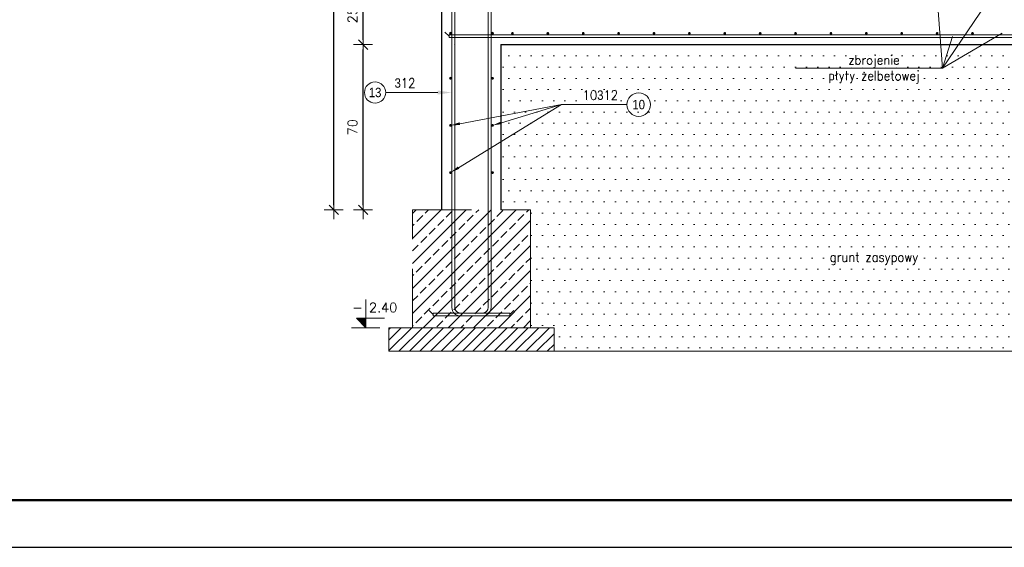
# Model space of a CAD drawing. Extents: x 72518 to 104580, y -134755 to -121361.
# Tile 22 of 47: x 87841 to 92014, y -134755 to -132518. Entities that reach past the tile are written whole.
import ezdxf
from ezdxf.enums import TextEntityAlignment as Align

# ---------------------------------------------------------------- set-up
doc = ezdxf.new("R2010")
doc.units = 0
doc.header["$LTSCALE"] = 5
doc.header["$MEASUREMENT"] = 0
doc.linetypes.add('DASHED', pattern=[0.75, 0.5, -0.25])
doc.layers.add('_FORMATKA', color=8, linetype='Continuous', lineweight=15, plot=False)
for name, color, linetype, lineweight in [('_RAMKA', 7, 'Continuous', 35), ('AutoCAD_Structural_Detailing_deskowanie', 2, 'Continuous', 30), ('AutoCAD_Structural_Detailing_kształt pręta', 7, 'Continuous', 13), ('AutoCAD_Structural_Detailing_opis kształtu pręta', 7, 'Continuous', 13), ('AutoCAD_Structural_Detailing_opis rozkładu', 7, 'Continuous', 13), ('AutoCAD_Structural_Detailing_pręty punktowe', 7, 'Continuous', 40), ('AutoCAD_Structural_Detailing_symbole graficzne', 7, 'Continuous', 13), ('K_text', 3, 'Continuous', 13), ('PS HATCH', 252, 'Continuous', 9), ('PS_DIM', 4, 'Continuous', 13), ('PS_HATCH', 251, 'Continuous', 9), ('PS_POS', 1, 'Continuous', 15), ('PS_SOLID', 7, 'Continuous', 20)]:
    doc.layers.add(name, color=color, linetype=linetype, lineweight=lineweight)
doc.styles.add('marta', font='simplex.shx', dxfattribs={"width": 0.8})
doc.styles.add('r-gil', font='GIL_____.TTF', dxfattribs={"width": 0.9})
doc.styles.add('r-simplex', font='simplex.shx', dxfattribs={"width": 0.9})
doc.styles.add('styl2M', font='simplex.shx')
doc.dimstyles.new('RBCT DIM 20_M', dxfattribs={"dimtxt": 40, "dimasz": 20, "dimexe": 20, "dimexo": 150, "dimgap": 25, "dimtad": 1, "dimdec": 1, "dimlfac": 0.1, "dimzin": 9, "dimdsep": 46, "dimtxsty": 'styl2M', "dimblk": 'dimznak', "dimcen": 40, "dimse1": 1, "dimse2": 1, "dimclrd": 8, "dimclre": 8, "dimclrt": 4, "dimadec": 0, "dimazin": 0, "dimtfac": 1, "dimtdec": 1, "dimtix": 1, "dimtmove": 2, "dimatfit": 3, "dimldrblk": 'dimznak', "dimfxl": 5, "dimfxlon": 1, "dimarcsym": 0})

# ---------------------------------------------------------------- blocks, each defined once
blk = doc.blocks.new('dimznak')
at = {"color": 0}
for points in [[(-2, 0), (2, 0)], [(0, 2), (0, -2)]]:
    blk.add_lwpolyline(points, dxfattribs=at)
at = {"color": 3}
blk.add_lwpolyline([(1, 1), (-1, -1)], dxfattribs=at)
blk = doc.blocks.new('*D31')
at = {"layer": 'Defpoints', "color": 0, "transparency": 16777216}
for p in [(89295.9, -132623.8), (89630.3, -132623.8), (89630.3, -133323.8)]:
    blk.add_point(p, dxfattribs=at)
at = {"layer": 'PS_DIM', "color": 8, "lineweight": -2, "transparency": 16777216}
blk.add_line((89295.9, -133303.8), (89295.9, -132643.8), dxfattribs=at)
at = {"layer": 'PS_DIM', "color": 8, "lineweight": -2, "transparency": 16777216, "xscale": 20, "yscale": 20, "zscale": 20}
for p, rotation in [((89295.9, -132623.8), 90), ((89295.9, -133323.8), 270)]:
    blk.add_blockref('dimznak', p, dxfattribs=dict(at, rotation=rotation))
at = {"layer": 'PS_DIM', "color": 4, "transparency": 16777216, "insert": (89250.9, -132973.8), "char_height": 40, "attachment_point": 5, "rotation": 90, "style": 'styl2M', "bg_fill": 3, "box_fill_scale": 1.25, "bg_fill_color": 256, "bg_fill_true_color": 13158600, "bg_fill_transparency": 0}
blk.add_mtext('70', dxfattribs=at)
blk = doc.blocks.new('*D32')
at = {"layer": 'Defpoints', "color": 0, "transparency": 16777216}
for p in [(89295.9, -132373.8), (89880.3, -132373.8), (89630.3, -132623.8)]:
    blk.add_point(p, dxfattribs=at)
at = {"layer": 'PS_DIM', "color": 8, "lineweight": -2, "transparency": 16777216}
blk.add_line((89295.9, -132603.8), (89295.9, -132393.8), dxfattribs=at)
at = {"layer": 'PS_DIM', "color": 8, "lineweight": -2, "transparency": 16777216, "xscale": 20, "yscale": 20, "zscale": 20}
for p, rotation in [((89295.9, -132373.8), 90), ((89295.9, -132623.8), 270)]:
    blk.add_blockref('dimznak', p, dxfattribs=dict(at, rotation=rotation))
at = {"layer": 'PS_DIM', "color": 4, "transparency": 16777216, "insert": (89250.9, -132498.8), "char_height": 40, "attachment_point": 5, "rotation": 90, "style": 'styl2M', "bg_fill": 3, "box_fill_scale": 1.25, "bg_fill_color": 256, "bg_fill_true_color": 13158600, "bg_fill_transparency": 0}
blk.add_mtext('25', dxfattribs=at)
blk = doc.blocks.new('*U17')
at = {"layer": '_FORMATKA', "lineweight": -3}
blk.add_lwpolyline([(-1500, 0), (0, 0), (0, 594), (-1500, 594)], close=True, dxfattribs=at)
at = {"layer": '_RAMKA', "lineweight": -3, "const_width": 0.5}
blk.add_lwpolyline([(-1470, 10), (-10, 10), (-10, 584), (-1470, 584)], close=True, dxfattribs=at)
blk = doc.blocks.new('*D152')
at = {"layer": 'Defpoints', "color": 0, "transparency": 16777216}
for p in [(89171.7, -131423.9), (89630.3, -131423.9), (89630.3, -133323.8)]:
    blk.add_point(p, dxfattribs=at)
at = {"layer": 'PS_DIM', "color": 8, "lineweight": -2, "transparency": 16777216}
blk.add_line((89171.7, -133303.8), (89171.7, -131443.9), dxfattribs=at)
at = {"layer": 'PS_DIM', "color": 8, "lineweight": -2, "transparency": 16777216, "xscale": 20, "yscale": 20, "zscale": 20}
for p, rotation in [((89171.7, -131423.9), 90), ((89171.7, -133323.8), 270)]:
    blk.add_blockref('dimznak', p, dxfattribs=dict(at, rotation=rotation))
at = {"layer": 'PS_DIM', "color": 4, "transparency": 16777216, "insert": (89126.7, -132373.8), "char_height": 40, "attachment_point": 5, "rotation": 90, "style": 'styl2M', "bg_fill": 3, "box_fill_scale": 1.25, "bg_fill_color": 256, "bg_fill_true_color": 13158600, "bg_fill_transparency": 0}
blk.add_mtext('190', dxfattribs=at)

msp = doc.modelspace()

# ---------------------------------------------------------------- hatches: boundary and pattern name
at = {"layer": 'AutoCAD_Structural_Detailing_opis rozkładu'}
for points in [[(89666.47, -132966.22), (89706.83, -132964.47), (89704.74, -132953.26)], [(89844.68, -132966.22), (89884.63, -132960.16), (89881.35, -132949.24)], [(89666.47, -133166.22), (89703.57, -133150.22), (89697.62, -133140.49)]]:
    msp.add_hatch(color=8, dxfattribs=at).paths.add_polyline_path(points, flags=0)
at = {"layer": 'AutoCAD_Structural_Detailing_pręty punktowe'}
h = msp.add_hatch(color=1, dxfattribs=at)
edge = h.paths.add_edge_path(flags=0)
edge.add_arc((89929.08, -132575.79), 6, 0, 360, ccw=False)
h = msp.add_hatch(color=1, dxfattribs=at)
edge = h.paths.add_edge_path(flags=0)
edge.add_arc((90079.08, -132575.79), 6, 0, 360, ccw=False)
h = msp.add_hatch(color=1, dxfattribs=at)
edge = h.paths.add_edge_path(flags=0)
edge.add_arc((90229.08, -132575.79), 6, 0, 360, ccw=False)
h = msp.add_hatch(color=1, dxfattribs=at)
edge = h.paths.add_edge_path(flags=0)
edge.add_arc((90379.08, -132575.79), 6, 0, 360, ccw=False)
h = msp.add_hatch(color=1, dxfattribs=at)
edge = h.paths.add_edge_path(flags=0)
edge.add_arc((90529.08, -132575.79), 6, 0, 360, ccw=False)
h = msp.add_hatch(color=1, dxfattribs=at)
edge = h.paths.add_edge_path(flags=0)
edge.add_arc((90679.08, -132575.79), 6, 0, 360, ccw=False)
h = msp.add_hatch(color=1, dxfattribs=at)
edge = h.paths.add_edge_path(flags=0)
edge.add_arc((90829.08, -132575.79), 6, 0, 360, ccw=False)
h = msp.add_hatch(color=1, dxfattribs=at)
edge = h.paths.add_edge_path(flags=0)
edge.add_arc((90979.04, -132575.79), 6, 0, 360, ccw=False)
h = msp.add_hatch(color=1, dxfattribs=at)
edge = h.paths.add_edge_path(flags=0)
edge.add_arc((91129.04, -132575.79), 6, 0, 360, ccw=False)
h = msp.add_hatch(color=1, dxfattribs=at)
edge = h.paths.add_edge_path(flags=0)
edge.add_arc((91279.04, -132575.79), 6, 0, 360, ccw=False)
h = msp.add_hatch(color=1, dxfattribs=at)
edge = h.paths.add_edge_path(flags=0)
edge.add_arc((91429.04, -132575.79), 6, 0, 360, ccw=False)
h = msp.add_hatch(color=1, dxfattribs=at)
edge = h.paths.add_edge_path(flags=0)
edge.add_arc((91579.04, -132575.79), 6, 0, 360, ccw=False)
h = msp.add_hatch(color=1, dxfattribs=at)
edge = h.paths.add_edge_path(flags=0)
edge.add_arc((91729.04, -132575.79), 6, 0, 360, ccw=False)
h = msp.add_hatch(color=1, dxfattribs=at)
edge = h.paths.add_edge_path(flags=0)
edge.add_arc((91879.04, -132575.79), 6, 0, 360, ccw=False)
h = msp.add_hatch(color=1, dxfattribs=at)
edge = h.paths.add_edge_path(flags=0)
edge.add_arc((89666.47, -132766.18), 6, 0, 360, ccw=False)
h = msp.add_hatch(color=1, dxfattribs=at)
edge = h.paths.add_edge_path(flags=0)
edge.add_arc((89844.68, -132766.22), 6, 0, 360, ccw=False)
h = msp.add_hatch(color=1, dxfattribs=at)
edge = h.paths.add_edge_path(flags=0)
edge.add_arc((89666.47, -132966.22), 6, 0, 360, ccw=False)
h = msp.add_hatch(color=1, dxfattribs=at)
edge = h.paths.add_edge_path(flags=0)
edge.add_arc((89844.68, -132966.22), 6, 0, 360, ccw=False)
h = msp.add_hatch(color=1, dxfattribs=at)
edge = h.paths.add_edge_path(flags=0)
edge.add_arc((89666.47, -133166.22), 6, 0, 360, ccw=False)
h = msp.add_hatch(color=1, dxfattribs=at)
edge = h.paths.add_edge_path(flags=0)
edge.add_arc((89844.68, -133166.22), 6, 0, 360, ccw=False)
at = {"layer": 'AutoCAD_Structural_Detailing_symbole graficzne'}
msp.add_hatch(color=1, dxfattribs=at).paths.add_polyline_path([(89267.48, -133783.79), (89307.48, -133823.79), (89307.48, -133783.79)], flags=0)
at = {"layer": 'PS HATCH'}
h = msp.add_hatch(dxfattribs=at)
h.set_pattern_fill('LINE', color=256, scale=10, angle=45)
h.set_pattern_definition([(45, (-50103.862, -3753), (-22.4506403, 22.4506403), [])])
h.paths.add_polyline_path([(89405.3, -133923.79), (90105.3, -133923.79), (90105.3, -133823.79), (89405.3, -133823.79)])

# ---------------------------------------------------------------- linework, layer by layer
at = {"layer": 'AutoCAD_Structural_Detailing_deskowanie'}
for p, q in [((89630.3, -133323.79), (89630.3, -131621.79)), ((89880.3, -132623.79), (92980.3, -132623.79))]:
    msp.add_line(p, q, dxfattribs=at)
at = {"layer": 'AutoCAD_Structural_Detailing_kształt pręta', "color": 1, "lineweight": 0}
for p, q in [((89593.3, -133767.79), (89575.8, -133750.29)), ((89917.3, -133767.79), (89934.8, -133750.29))]:
    msp.add_line(p, q, dxfattribs=at)
at = {"layer": 'AutoCAD_Structural_Detailing_kształt pręta', "color": 161}
for p, q in [((89593.3, -133761.79), (89802.3, -133761.79)), ((89593.3, -133761.79), (89593.3, -133773.79)), ((89593.3, -133773.79), (89802.3, -133773.79)), ((89917.3, -133761.79), (89708.3, -133761.79)), ((89917.3, -133773.79), (89708.3, -133773.79)), ((89917.3, -133773.79), (89917.3, -133761.79))]:
    msp.add_line(p, q, dxfattribs=at)
for centre, radius, start, end in [((89708.3, -133737.79), 36, 180, 270), ((89708.3, -133737.79), 24, 180, 270), ((89802.3, -133737.79), 24, 270, 0), ((89802.3, -133737.79), 36, 270, 360)]:
    msp.add_arc(centre, radius, start, end, dxfattribs=at)
at = {"layer": 'AutoCAD_Structural_Detailing_opis rozkładu', "color": 8}
for q in [(89700.59, -133145.35), (89705.79, -132958.87), (89882.99, -132954.7), (90414.14, -132878.11)]:
    msp.add_line((90137.66, -132878.11), q, dxfattribs=at)
at = {"layer": 'AutoCAD_Structural_Detailing_opis rozkładu', "lineweight": 18}
msp.add_circle((90464.14, -132878.11), 50, dxfattribs=at)
at = {"layer": 'AutoCAD_Structural_Detailing_symbole graficzne', "color": 1}
for p, q in [((89307.48, -133823.79), (89307.48, -133703.79)), ((89387.48, -133783.79), (89267.48, -133783.79)), ((89267.48, -133783.79), (89307.48, -133823.79)), ((89367.48, -133823.79), (89247.48, -133823.79))]:
    msp.add_line(p, q, dxfattribs=at)
at = {"layer": 'PS HATCH'}
msp.add_lwpolyline([(89405.3, -133923.79), (90105.3, -133923.79), (90105.3, -133823.79), (89405.3, -133823.79)], close=True, dxfattribs=at)
at = {"layer": 'PS_DIM'}
for p, q in [((90005.3, -133323.79), (90005.3, -133773.79)), ((90105.3, -133923.79), (92755.3, -133923.79))]:
    msp.add_line(p, q, dxfattribs=at)
at = {"layer": 'PS_POS'}
for points in [[(91794.35, -132588.71), (91752.12, -132723.48), (91964.22, -132409.44), (91752.12, -132723.48), (91129.03, -132723.48)], [(91729.04, -132421.79), (91752.12, -132723.48), (92004.63, -132575.79)]]:
    msp.add_lwpolyline(points, dxfattribs=at)

# ---------------------------------------------------------------- texts
at = {"layer": 'AutoCAD_Structural_Detailing_opis rozkładu', "color": 3, "insert": (90301.57, -132838.11), "char_height": 40, "attachment_point": 5, "style": 'r-simplex'}
msp.add_mtext('10\\Fdiam;3\\Fsimplex.shx;12 ', dxfattribs=at)
at = {"layer": 'AutoCAD_Structural_Detailing_opis rozkładu', "insert": (90464.14, -132878.11), "char_height": 40, "attachment_point": 5, "style": 'r-gil'}
msp.add_mtext('10', dxfattribs=at)
at = {"layer": 'AutoCAD_Structural_Detailing_symbole graficzne', "color": 2, "style": 'marta'}
msp.add_text('-', height=40, dxfattribs=at).set_placement((89294.14, -133770.45), align=Align.BOTTOM_RIGHT)
msp.add_text('2.40 ', height=40, dxfattribs=at).set_placement((89320.81, -133770.45), align=Align.BOTTOM_LEFT)
at = {"layer": 'K_text', "char_height": 40, "attachment_point": 5, "style": 'r-simplex'}
for s, insert in [('zbrojenie \\Ppłyty żelbetowej', (91461.58, -132728.6)), ('grunt zasypowy', (91461.58, -133531.11))]:
    msp.add_mtext(s, dxfattribs=dict(at, insert=insert))

# ---------------------------------------------------------------- next in the draw order: dimensions: what is measured, and where the dimension line sits
at = {"layer": 'PS_DIM'}
dim = msp.add_linear_dim(base=(89295.89, -132623.79), p1=(89630.3, -133323.79), p2=(89630.3, -132623.79), angle=90, dimstyle='RBCT DIM 20_M', override={"dimtfill": 1}, dxfattribs=at)
dim.commit()
dim.dimension.update_dxf_attribs({"geometry": '*D31', "text_midpoint": (89250.89, -132973.79)})

# ---------------------------------------------------------------- next in the draw order: hatches: boundary and pattern name
at = {"layer": 'PS_HATCH'}
h = msp.add_hatch(dxfattribs=at)
h.set_pattern_fill('JIS_STN_2.5', color=256, scale=30)
h.set_pattern_definition([(45, (-50103.86, -3753), (-53.03301, 53.03301), []), (45, (-50050.91, -3753), (-53.03301, 53.03301), [36, -15])])
h.paths.add_polyline_path([(89505.3, -133323.79), (90005.3, -133323.79), (90005.3, -133823.79), (89505.3, -133823.79)])

# ---------------------------------------------------------------- next in the draw order: linework, layer by layer
at = {"layer": 'PS_SOLID', "color": 8, "linetype": 'DASHED', "ltscale": 100}
msp.add_lwpolyline([(89505.3, -133323.79), (90005.3, -133323.79), (90005.3, -133823.79), (89505.3, -133823.79)], close=True, dxfattribs=at)

# ---------------------------------------------------------------- next in the draw order: dimensions: what is measured, and where the dimension line sits
at = {"layer": 'PS_DIM'}
dim = msp.add_linear_dim(base=(89295.89, -132373.79), p1=(89630.3, -132623.79), p2=(89880.3, -132373.79), angle=90, dimstyle='RBCT DIM 20_M', override={"dimtfill": 1}, dxfattribs=at)
dim.commit()
dim.dimension.update_dxf_attribs({"geometry": '*D32', "text_midpoint": (89250.89, -132498.79)})

# ---------------------------------------------------------------- next in the draw order: hatches: boundary and pattern name
at = {"layer": 'AutoCAD_Structural_Detailing_pręty punktowe'}
h = msp.add_hatch(color=1, dxfattribs=at)
edge = h.paths.add_edge_path(flags=0)
edge.add_arc((89666.47, -132575.42), 6, 0, 360, ccw=False)
h = msp.add_hatch(color=1, dxfattribs=at)
edge = h.paths.add_edge_path(flags=0)
edge.add_arc((89844.68, -132575.38), 6, 0, 360, ccw=False)
at = {"layer": 'PS_DIM'}
h = msp.add_hatch(dxfattribs=at)
h.set_pattern_fill('DOTS', color=256, scale=30)
h.set_pattern_definition([(0, (-50103.86, -3703), (23.8125, 47.625), [0, -47.625])])
h.paths.add_polyline_path([(89880.3, -132623.79), (89880.3, -133323.79), (90005.3, -133323.79), (90005.3, -133823.79), (90105.3, -133823.79), (90105.3, -133923.79), (92755.3, -133923.79), (92755.3, -133823.79), (92855.3, -133823.79), (92855.3, -133323.79), (92980.3, -133323.79), (92980.3, -132623.79)])

# ---------------------------------------------------------------- next in the draw order: linework, layer by layer
at = {"layer": 'AutoCAD_Structural_Detailing_deskowanie'}
msp.add_line((89880.3, -132623.79), (89880.3, -133323.79), dxfattribs=at)
at = {"layer": 'AutoCAD_Structural_Detailing_kształt pręta', "color": 161}
for p, q in [((89672.3, -132623.79), (89672.3, -132373.79)), ((89684.3, -132623.79), (89684.3, -132373.79)), ((89826.3, -132623.79), (89826.3, -132373.79)), ((89838.3, -132623.79), (89838.3, -132373.79)), ((89660.3, -132581.79), (93200.3, -132581.79)), ((89660.3, -132581.79), (89660.3, -132593.79)), ((89660.3, -132593.79), (93200.3, -132593.79)), ((89672.3, -133737.79), (89672.3, -132623.79)), ((89684.3, -133737.79), (89684.3, -132623.79)), ((89826.3, -133737.79), (89826.3, -132623.79)), ((89838.3, -133737.79), (89838.3, -132623.79))]:
    msp.add_line(p, q, dxfattribs=at)
at = {"layer": 'AutoCAD_Structural_Detailing_kształt pręta', "color": 161, "extrusion": (0, 0, -1)}
for centre, start, end in [((-89672.3, -132624.29), 270, 90), ((-89684.3, -132624.29), 270, 90), ((-89826.3, -132623.29), 90, 270), ((-89838.3, -132623.29), 90, 270)]:
    msp.add_arc(centre, 0.5, start, end, dxfattribs=at)
at = {"layer": 'PS_DIM'}
msp.add_lwpolyline([(89880.3, -132623.79), (89880.3, -133323.79), (90005.3, -133323.79), (90005.3, -133823.79), (90105.3, -133823.79), (90105.3, -133923.79), (92755.3, -133923.79), (92755.3, -133823.79), (92855.3, -133823.79), (92855.3, -133323.79), (92980.3, -133323.79), (92980.3, -132623.79), (89880.3, -132623.79)], dxfattribs=at)

# ---------------------------------------------------------------- next in the draw order: block references
at = {"layer": 'PS_DIM', "xscale": 20, "yscale": 20, "zscale": 20}
msp.add_blockref('*U17', (102637.67, -134754.9), dxfattribs=at)

# ---------------------------------------------------------------- next in the draw order: dimensions: what is measured, and where the dimension line sits
at = {"layer": 'PS_DIM'}
dim = msp.add_linear_dim(base=(89171.74, -131423.89), p1=(89630.3, -133323.79), p2=(89630.3, -131423.89), angle=90, dimstyle='RBCT DIM 20_M', override={"dimtfill": 1}, dxfattribs=at)
dim.commit()
dim.dimension.update_dxf_attribs({"geometry": '*D152', "text_midpoint": (89126.74, -132373.84)})

# ---------------------------------------------------------------- next in the draw order: hatches: boundary and pattern name
at = {"layer": 'AutoCAD_Structural_Detailing_opis kształtu pręta'}
msp.add_hatch(color=8, dxfattribs=at).paths.add_polyline_path([(89672.3, -132826.73), (89612.3, -132818.18), (89612.3, -132835.28)], flags=0)

# ---------------------------------------------------------------- next in the draw order: linework, layer by layer
at = {"layer": 'AutoCAD_Structural_Detailing_kształt pręta', "color": 1, "lineweight": 0}
msp.add_line((89660.3, -132587.79), (89642.8, -132570.29), dxfattribs=at)
at = {"layer": 'AutoCAD_Structural_Detailing_opis kształtu pręta', "color": 8}
msp.add_line((89391.98, -132826.73), (89612.3, -132826.73), dxfattribs=at)
at = {"layer": 'AutoCAD_Structural_Detailing_opis kształtu pręta', "lineweight": 18}
msp.add_circle((89346.98, -132826.73), 45, dxfattribs=at)

# ---------------------------------------------------------------- next in the draw order: texts
at = {"layer": 'AutoCAD_Structural_Detailing_opis kształtu pręta', "color": 3, "insert": (89473.7, -132786.73), "char_height": 40, "attachment_point": 5, "style": 'r-simplex'}
msp.add_mtext('\\Fdiam;3\\Fsimplex.shx;12  ', dxfattribs=at)
at = {"layer": 'AutoCAD_Structural_Detailing_opis kształtu pręta', "insert": (89346.98, -132826.73), "char_height": 40, "attachment_point": 5, "style": 'r-gil'}
msp.add_mtext('13', dxfattribs=at)

doc.saveas('drawing.dxf')
